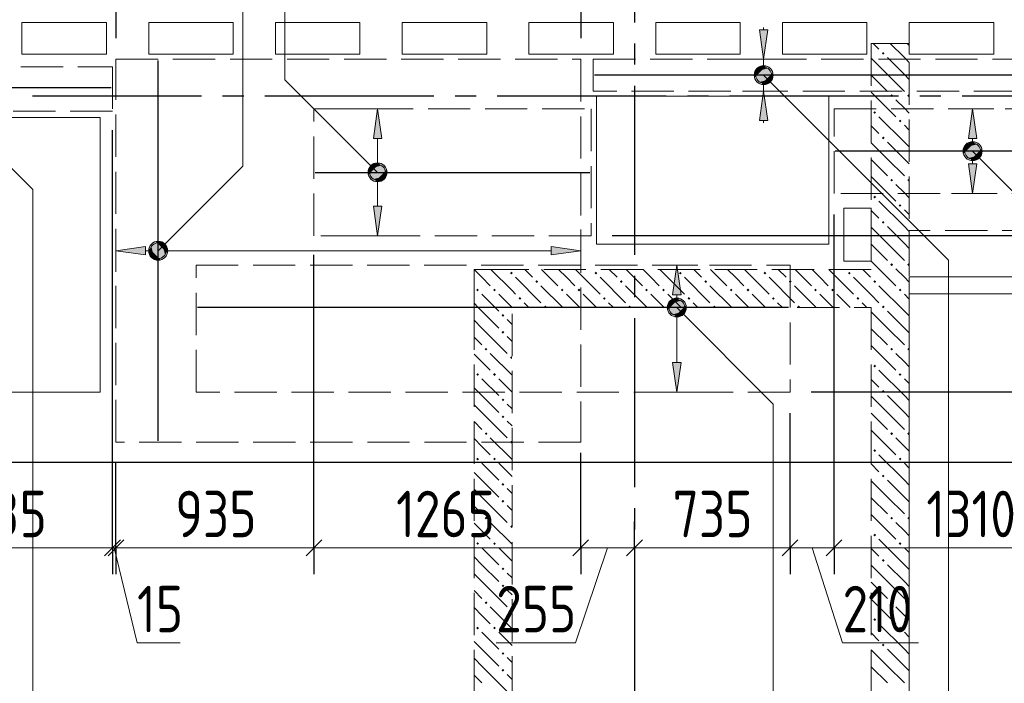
# Model space of a CAD drawing. Header units: millimetres. Extents: x 0 to 43617, y 0 to 29700.
# Tile 5 of 16: x 7199 to 11860, y 20672 to 23812. Entities that reach past the tile are written whole.
import ezdxf

# ---------------------------------------------------------------- set-up
doc = ezdxf.new("R2010")
doc.units = ezdxf.units.MM
doc.linetypes.add('______2', pattern=[270, 200, -70])
doc.linetypes.add('______5', pattern=[1100, 800, -100, 100, -100])
for name, color, linetype, lineweight in [('Standard', 7, 'Continuous', 25), ('ДОП Верх по Х', 7, 'Continuous', 25), ('ЖБ Балка Вышележаща', 7, 'Continuous', 35), ('ЖБ Балка Нижележащая', 7, 'Continuous', 35), ('ЖБ Перекрытие верхний уровень', 7, 'Continuous', 35), ('ЖБ Стена верхний уровень', 7, 'Continuous', 35), ('Оси', 40, '______5', 18), ('Позиционная метка номер позиции', 7, 'Continuous', 13), ('Примечания', 7, 'Continuous', 25)]:
    doc.layers.add(name, color=color, linetype=linetype, lineweight=lineweight)
doc.styles.add('GOST 2.304-81', font='txt')

msp = doc.modelspace()

# ---------------------------------------------------------------- hatches: boundary and pattern name
at = {"layer": 'ДОП Верх по Х', "linetype": 'Continuous', "lineweight": 13, "transparency": 33554687}
for points in [[(10741, 23765), (10721, 23625), (10701, 23765)], [(11730.3, 23130), (11710.3, 22990), (11690.3, 23130)], [(8913.4, 22930), (8893.4, 22790), (8873.4, 22930)], [(7795, 22699), (7655, 22719), (7795, 22739)], [(10330, 22190), (10310, 22050), (10290, 22190)]]:
    msp.add_hatch(color=7, dxfattribs=at).paths.add_polyline_path(points, flags=16)
for points in [[(10702.3, 23582.2), (10739.8, 23582.2), (10721, 23587.5)], [(10683.5, 23550), (10758.5, 23550), (10753.3, 23568.8)], [(10683.5, 23550), (10753.3, 23568.8), (10688.8, 23568.8)], [(10688.8, 23531.2), (10758.5, 23550), (10683.5, 23550)], [(10688.8, 23568.8), (10753.3, 23568.8), (10739.8, 23582.2)], [(10688.8, 23568.8), (10739.8, 23582.2), (10702.3, 23582.2)], [(10688.8, 23531.2), (10753.3, 23531.2), (10758.5, 23550)], [(10702.3, 23517.7), (10753.3, 23531.2), (10688.8, 23531.2)], [(10702.3, 23517.7), (10739.8, 23517.7), (10753.3, 23531.2)], [(10739.8, 23517.7), (10702.3, 23517.7), (10721, 23512.5)], [(10741, 23335), (10721, 23475), (10701, 23335)], [(8913.4, 23250), (8893.4, 23390), (8873.4, 23250)], [(11730.3, 23250), (11710.3, 23390), (11690.3, 23250)], [(11678.1, 23208.8), (11742.6, 23208.8), (11729.1, 23222.3)], [(11678.1, 23208.8), (11729.1, 23222.3), (11691.6, 23222.3)], [(11691.6, 23222.3), (11729.1, 23222.3), (11710.3, 23227.5)], [(11672.8, 23190), (11747.8, 23190), (11742.6, 23208.8)], [(11672.8, 23190), (11742.6, 23208.8), (11678.1, 23208.8)], [(11678.1, 23171.3), (11747.8, 23190), (11672.8, 23190)], [(11678.1, 23171.3), (11742.6, 23171.3), (11747.8, 23190)], [(11691.6, 23157.8), (11742.6, 23171.3), (11678.1, 23171.3)], [(11691.6, 23157.8), (11729.1, 23157.8), (11742.6, 23171.3)], [(8861.1, 23108.8), (8925.6, 23108.8), (8912.1, 23122.3)], [(8861.1, 23108.8), (8912.1, 23122.3), (8874.6, 23122.3)], [(8874.6, 23122.3), (8912.1, 23122.3), (8893.4, 23127.5)], [(11729.1, 23157.8), (11691.6, 23157.8), (11710.3, 23152.5)], [(8855.9, 23090), (8930.9, 23090), (8925.6, 23108.8)], [(8855.9, 23090), (8925.6, 23108.8), (8861.1, 23108.8)], [(8861.1, 23071.3), (8930.9, 23090), (8855.9, 23090)], [(8861.1, 23071.3), (8925.6, 23071.3), (8930.9, 23090)], [(8874.6, 23057.8), (8925.6, 23071.3), (8861.1, 23071.3)], [(8874.6, 23057.8), (8912.1, 23057.8), (8925.6, 23071.3)], [(8912.1, 23057.8), (8874.6, 23057.8), (8893.4, 23052.5)], [(7822.7, 22737.8), (7836.2, 22686.7), (7836.2, 22751.3)], [(7836.2, 22751.3), (7855, 22681.5), (7855, 22756.5)], [(7836.2, 22751.3), (7836.2, 22686.7), (7855, 22681.5)], [(7855, 22756.5), (7855, 22681.5), (7873.7, 22686.7)], [(7855, 22756.5), (7873.7, 22686.7), (7873.7, 22751.3)], [(7873.7, 22751.3), (7873.7, 22686.7), (7887.2, 22700.3)], [(7873.7, 22751.3), (7887.2, 22700.3), (7887.2, 22737.8)], [(7822.7, 22700.3), (7822.7, 22737.8), (7817.5, 22719)], [(7822.7, 22737.8), (7822.7, 22700.3), (7836.2, 22686.7)], [(7887.2, 22737.8), (7887.2, 22700.3), (7892.5, 22719)], [(9715, 22699), (9855, 22719), (9715, 22739)], [(10330, 22510), (10310, 22650), (10290, 22510)], [(10272.5, 22450), (10347.5, 22450), (10342.2, 22468.7)], [(10272.5, 22450), (10342.2, 22468.7), (10277.7, 22468.7)], [(10277.7, 22468.7), (10342.2, 22468.7), (10328.7, 22482.2)], [(10277.7, 22468.7), (10328.7, 22482.2), (10291.2, 22482.2)], [(10291.2, 22482.2), (10328.7, 22482.2), (10310, 22487.5)], [(10277.7, 22431.2), (10347.5, 22450), (10272.5, 22450)], [(10277.7, 22431.2), (10342.2, 22431.2), (10347.5, 22450)], [(10291.2, 22417.7), (10342.2, 22431.2), (10277.7, 22431.2)], [(10291.2, 22417.7), (10328.7, 22417.7), (10342.2, 22431.2)], [(10328.7, 22417.7), (10291.2, 22417.7), (10310, 22412.5)]]:
    msp.add_hatch(color=7, dxfattribs=at).paths.add_polyline_path(points)
at = {"layer": 'ЖБ Стена верхний уровень', "linetype": 'Continuous', "lineweight": 18, "transparency": 33554687}
for points in [[(11280.5, 23653.1), (11287, 23659.6), (11293.5, 23653.1), (11287, 23646.6)], [(11320.5, 23453.1), (11326.9, 23459.6), (11333.4, 23453.1), (11326.9, 23446.6)], [(11400.5, 23453.1), (11407, 23459.6), (11410, 23456.6), (11410, 23449.7), (11407, 23446.6)], [(11240.4, 23373.1), (11246.9, 23379.6), (11253.4, 23373.1), (11246.9, 23366.6)], [(11360.4, 23333.1), (11366.9, 23339.6), (11373.5, 23333.1), (11366.9, 23326.6)], [(11280.5, 23253.1), (11287, 23259.6), (11293.5, 23253.1), (11287, 23246.6)], [(11320.5, 23053.1), (11326.9, 23059.6), (11333.4, 23053.1), (11326.9, 23046.6)], [(11400.5, 23053.1), (11407, 23059.6), (11410, 23056.6), (11410, 23049.7), (11407, 23046.6)], [(11240.4, 22973.1), (11246.9, 22979.6), (11253.4, 22973.1), (11246.9, 22966.6)], [(11360.4, 22933.1), (11366.9, 22939.6), (11373.5, 22933.1), (11366.9, 22926.6)], [(11280.5, 22853.1), (11287, 22859.6), (11293.5, 22853.1), (11287, 22846.6)], [(11320.5, 22653.1), (11326.9, 22659.6), (11333.4, 22653.1), (11326.9, 22646.6)], [(11400.5, 22653.1), (11407, 22659.6), (11410, 22656.6), (11410, 22649.7), (11407, 22646.6)], [(9520.5, 22613.1), (9526.9, 22619.6), (9530, 22616.6), (9530, 22609.7), (9526.9, 22606.6)], [(9530, 22616.6), (9533.4, 22613.1), (9530, 22609.7)], [(9920.5, 22613.1), (9926.9, 22619.6), (9933.4, 22613.1), (9926.9, 22606.6)], [(10320.5, 22613.1), (10326.9, 22619.6), (10333.4, 22613.1), (10326.9, 22606.6)], [(10720.5, 22613.1), (10726.9, 22619.6), (10733.4, 22613.1), (10726.9, 22606.6)], [(11120.5, 22613.1), (11126.9, 22619.6), (11133.4, 22613.1), (11126.9, 22606.6)], [(9640.4, 22573.1), (9646.9, 22579.6), (9653.4, 22573.1), (9646.9, 22566.6)], [(10040.4, 22573.1), (10046.9, 22579.6), (10053.4, 22573.1), (10046.9, 22566.6)], [(10440.4, 22573.1), (10446.9, 22579.6), (10453.4, 22573.1), (10446.9, 22566.6)], [(10840.4, 22573.1), (10846.9, 22579.6), (10853.4, 22573.1), (10846.9, 22566.6)], [(11240.4, 22573.1), (11246.9, 22579.6), (11253.4, 22573.1), (11246.9, 22566.6)], [(9360.4, 22533.1), (9366.9, 22539.6), (9373.5, 22533.1), (9366.9, 22526.6)], [(9440.4, 22533.1), (9446.9, 22539.6), (9453.4, 22533.1), (9446.9, 22526.6)], [(9760.4, 22533.1), (9766.9, 22539.6), (9773.5, 22533.1), (9766.9, 22526.6)], [(9840.4, 22533.1), (9846.9, 22539.6), (9853.4, 22533.1), (9846.9, 22526.6)], [(10160.4, 22533.1), (10166.9, 22539.6), (10173.5, 22533.1), (10166.9, 22526.6)], [(10240.4, 22533.1), (10246.9, 22539.6), (10253.4, 22533.1), (10246.9, 22526.6)], [(10560.4, 22533.1), (10566.9, 22539.6), (10573.5, 22533.1), (10566.9, 22526.6)], [(10640.4, 22533.1), (10646.9, 22539.6), (10653.4, 22533.1), (10646.9, 22526.6)], [(10960.4, 22533.1), (10966.9, 22539.6), (10973.5, 22533.1), (10966.9, 22526.6)], [(11040.4, 22533.1), (11046.9, 22539.6), (11053.4, 22533.1), (11046.9, 22526.6)], [(11360.4, 22533.1), (11366.9, 22539.6), (11373.5, 22533.1), (11366.9, 22526.6)], [(9560.4, 22493.1), (9566.9, 22499.6), (9573.5, 22493.1), (9566.9, 22486.6)], [(9960.4, 22493.1), (9966.9, 22499.6), (9973.5, 22493.1), (9966.9, 22486.6)], [(10360.4, 22493.1), (10366.9, 22499.6), (10373.5, 22493.1), (10366.9, 22486.6)], [(10760.4, 22493.1), (10766.9, 22499.6), (10773.5, 22493.1), (10766.9, 22486.6)], [(11160.4, 22493.1), (11166.9, 22499.6), (11173.5, 22493.1), (11166.9, 22486.6)], [(9480.5, 22413.1), (9487, 22419.6), (9493.5, 22413.1), (9487, 22406.6)], [(9680.5, 22453.1), (9687, 22459.6), (9693.5, 22453.1), (9690.3, 22450), (9683.6, 22450)], [(10080.5, 22453.1), (10087, 22459.6), (10093.5, 22453.1), (10090.3, 22450), (10083.6, 22450)], [(10480.5, 22453.1), (10487, 22459.6), (10493.5, 22453.1), (10490.3, 22450), (10483.6, 22450)], [(10880.5, 22453.1), (10887, 22459.6), (10893.5, 22453.1), (10890.3, 22450), (10883.6, 22450)], [(11280.5, 22453.1), (11287, 22459.6), (11293.5, 22453.1), (11287, 22446.6)], [(9480.5, 22333.1), (9487, 22339.6), (9493.5, 22333.1), (9487, 22326.6)], [(9400.5, 22253.1), (9407, 22259.6), (9413.4, 22253.1), (9407, 22246.6)], [(11320.5, 22253.1), (11326.9, 22259.6), (11333.4, 22253.1), (11326.9, 22246.6)], [(11400.5, 22253.1), (11407, 22259.6), (11410, 22256.6), (11410, 22249.7), (11407, 22246.6)], [(9520.5, 22213.1), (9526.9, 22219.6), (9530, 22216.6), (9530, 22209.7), (9526.9, 22206.6)], [(9360.4, 22133.1), (9366.9, 22139.6), (9373.5, 22133.1), (9366.9, 22126.6)], [(9440.4, 22133.1), (9446.9, 22139.6), (9453.4, 22133.1), (9446.9, 22126.6)], [(11240.4, 22173.1), (11246.9, 22179.6), (11253.4, 22173.1), (11246.9, 22166.6)], [(11360.4, 22133.1), (11366.9, 22139.6), (11373.5, 22133.1), (11366.9, 22126.6)], [(11280.5, 22053.1), (11287, 22059.6), (11293.5, 22053.1), (11287, 22046.6)], [(9480.5, 22013.1), (9487, 22019.6), (9493.5, 22013.1), (9487, 22006.6)], [(9480.5, 21933.1), (9487, 21939.6), (9493.5, 21933.1), (9487, 21926.6)], [(9400.5, 21853.1), (9407, 21859.6), (9413.4, 21853.1), (9407, 21846.6)], [(11320.5, 21853.1), (11326.9, 21859.6), (11333.4, 21853.1), (11326.9, 21846.6)], [(11400.5, 21853.1), (11407, 21859.6), (11410, 21856.6), (11410, 21849.7), (11407, 21846.6)], [(9520.5, 21813.1), (9526.9, 21819.6), (9530, 21816.6), (9530, 21809.7), (9526.9, 21806.6)], [(11240.4, 21773.1), (11246.9, 21779.6), (11253.4, 21773.1), (11246.9, 21766.6)], [(9360.4, 21733.1), (9366.9, 21739.6), (9373.5, 21733.1), (9366.9, 21726.6)], [(9440.4, 21733.1), (9446.9, 21739.6), (9453.4, 21733.1), (9446.9, 21726.6)], [(11360.4, 21733.1), (11366.9, 21739.6), (11373.5, 21733.1), (11366.9, 21726.6)], [(11280.5, 21653.1), (11287, 21659.6), (11293.5, 21653.1), (11287, 21646.6)], [(9480.5, 21613.1), (9487, 21619.6), (9493.5, 21613.1), (9487, 21606.6)], [(9480.5, 21533.1), (9487, 21539.6), (9493.5, 21533.1), (9487, 21526.6)], [(9400.5, 21453.1), (9407, 21459.6), (9413.4, 21453.1), (9407, 21446.6)], [(11320.5, 21453.1), (11326.9, 21459.6), (11333.4, 21453.1), (11326.9, 21446.6)], [(11400.5, 21453.1), (11407, 21459.6), (11410, 21456.6), (11410, 21449.7), (11407, 21446.6)], [(9520.5, 21413.1), (9526.9, 21419.6), (9530, 21416.6), (9530, 21409.7), (9526.9, 21406.6)], [(11240.4, 21373.1), (11246.9, 21379.6), (11253.4, 21373.1), (11246.9, 21366.6)], [(9360.4, 21333.1), (9366.9, 21339.6), (9373.5, 21333.1), (9366.9, 21326.6)], [(9440.4, 21333.1), (9446.9, 21339.6), (9453.4, 21333.1), (9446.9, 21326.6)], [(11360.4, 21333.1), (11366.9, 21339.6), (11373.5, 21333.1), (11366.9, 21326.6)], [(11280.5, 21253.1), (11287, 21259.6), (11293.5, 21253.1), (11287, 21246.6)], [(9480.5, 21213.1), (9487, 21219.6), (9493.5, 21213.1), (9487, 21206.6)], [(9480.5, 21133.1), (9487, 21139.6), (9493.5, 21133.1), (9487, 21126.6)], [(9400.5, 21053.1), (9407, 21059.6), (9413.4, 21053.1), (9407, 21046.6)], [(11320.5, 21053.1), (11326.9, 21059.6), (11333.4, 21053.1), (11326.9, 21046.6)], [(11400.5, 21053.1), (11407, 21059.6), (11410, 21056.6), (11410, 21049.7), (11407, 21046.6)], [(9520.5, 21013.1), (9526.9, 21019.6), (9530, 21016.6), (9530, 21009.7), (9526.9, 21006.6)], [(11240.4, 20973.1), (11246.9, 20979.6), (11253.4, 20973.1), (11246.9, 20966.6)], [(9360.4, 20933.1), (9366.9, 20939.6), (9373.5, 20933.1), (9366.9, 20926.6)], [(9440.4, 20933.1), (9446.9, 20939.6), (9453.4, 20933.1), (9446.9, 20926.6)], [(11360.4, 20933.1), (11366.9, 20939.6), (11373.5, 20933.1), (11366.9, 20926.6)], [(11280.5, 20853.1), (11287, 20859.6), (11293.5, 20853.1), (11287, 20846.6)], [(9480.5, 20813.1), (9487, 20819.6), (9493.5, 20813.1), (9487, 20806.6)], [(9480.5, 20733.1), (9487, 20739.6), (9493.5, 20733.1), (9487, 20726.6)]]:
    msp.add_hatch(color=7, dxfattribs=at).paths.add_polyline_path(points, flags=16)
at = {"layer": 'Позиционная метка номер позиции', "linetype": 'Continuous', "lineweight": 13, "transparency": 33554687}
for points in [[(10677.8, 23561.5), (10709.6, 23593.3), (10689.2, 23581.8)], [(10709.6, 23593.3), (10677.8, 23561.5), (10677.8, 23538.5)], [(10709.6, 23593.3), (10677.8, 23538.5), (10732.5, 23593.3)], [(10732.5, 23593.3), (10677.8, 23538.5), (10689.2, 23518.2)], [(10732.5, 23593.3), (10689.2, 23518.2), (10752.9, 23581.8)], [(10752.9, 23581.8), (10689.2, 23518.2), (10709.6, 23506.7)], [(10752.9, 23581.8), (10709.6, 23506.7), (10764.3, 23561.5)], [(10764.3, 23561.5), (10709.6, 23506.7), (10732.5, 23506.7)], [(10764.3, 23561.5), (10732.5, 23506.7), (10764.3, 23538.5)], [(10764.3, 23538.5), (10732.5, 23506.7), (10752.9, 23518.2)], [(11667, 23201.5), (11698.9, 23233.3), (11678.5, 23221.8)], [(11698.9, 23233.3), (11667, 23201.5), (11667, 23178.5)], [(11698.9, 23233.3), (11667, 23178.5), (11721.8, 23233.3)], [(11721.8, 23233.3), (11667, 23178.5), (11678.5, 23158.2)], [(11721.8, 23233.3), (11678.5, 23158.2), (11742.1, 23221.8)], [(11742.1, 23221.8), (11678.5, 23158.2), (11698.9, 23146.7)], [(11742.1, 23221.8), (11698.9, 23146.7), (11753.6, 23201.5)], [(11753.6, 23201.5), (11698.9, 23146.7), (11721.8, 23146.7)], [(11753.6, 23201.5), (11721.8, 23146.7), (11753.6, 23178.5)], [(11753.6, 23178.5), (11721.8, 23146.7), (11742.1, 23158.2)], [(8861.5, 23058.2), (8904.8, 23133.3), (8850.1, 23078.5)], [(8850.1, 23078.5), (8904.8, 23133.3), (8881.9, 23133.3)], [(8850.1, 23078.5), (8881.9, 23133.3), (8850.1, 23101.5)], [(8850.1, 23101.5), (8881.9, 23133.3), (8861.5, 23121.8)], [(8861.5, 23058.2), (8925.2, 23121.8), (8904.8, 23133.3)], [(8881.9, 23046.7), (8925.2, 23121.8), (8861.5, 23058.2)], [(8881.9, 23046.7), (8936.6, 23101.5), (8925.2, 23121.8)], [(8904.8, 23046.7), (8936.6, 23101.5), (8881.9, 23046.7)], [(8904.8, 23046.7), (8936.6, 23078.5), (8936.6, 23101.5)], [(8936.6, 23078.5), (8904.8, 23046.7), (8925.2, 23058.2)], [(7811.7, 22730.5), (7886.8, 22687.2), (7823.2, 22750.8)], [(7823.2, 22750.8), (7898.3, 22707.5), (7843.5, 22762.3)], [(7823.2, 22750.8), (7886.8, 22687.2), (7898.3, 22707.5)], [(7843.5, 22762.3), (7898.3, 22707.5), (7898.3, 22730.5)], [(7843.5, 22762.3), (7898.3, 22730.5), (7866.5, 22762.3)], [(7866.5, 22762.3), (7898.3, 22730.5), (7886.8, 22750.8)], [(7811.7, 22707.5), (7866.5, 22675.7), (7811.7, 22730.5)], [(7811.7, 22730.5), (7866.5, 22675.7), (7886.8, 22687.2)], [(7843.5, 22675.7), (7811.7, 22707.5), (7823.2, 22687.2)], [(7811.7, 22707.5), (7843.5, 22675.7), (7866.5, 22675.7)], [(10266.7, 22461.5), (10298.5, 22493.3), (10278.2, 22481.8)], [(10298.5, 22493.3), (10266.7, 22461.5), (10266.7, 22438.5)], [(10298.5, 22493.3), (10266.7, 22438.5), (10321.4, 22493.3)], [(10321.4, 22493.3), (10266.7, 22438.5), (10278.2, 22418.2)], [(10321.4, 22493.3), (10278.2, 22418.2), (10341.8, 22481.8)], [(10341.8, 22481.8), (10278.2, 22418.2), (10298.5, 22406.7)], [(10341.8, 22481.8), (10298.5, 22406.7), (10353.3, 22461.5)], [(10353.3, 22461.5), (10298.5, 22406.7), (10321.4, 22406.7)], [(10353.3, 22461.5), (10321.4, 22406.7), (10353.3, 22438.5)], [(10353.3, 22438.5), (10321.4, 22406.7), (10341.8, 22418.2)]]:
    msp.add_hatch(color=7, dxfattribs=at).paths.add_polyline_path(points)

# ---------------------------------------------------------------- linework, layer by layer
at = {"layer": 'Standard', "color": 251, "linetype": 'Continuous', "lineweight": -3, "true_color": 0x656565, "transparency": 33554687}
for p, q in [((14950, 22050), (10946, 22050)), ((7639, 21313), (7639, 21438)), ((7655, 21313), (7655, 21438)), ((8592.3, 21313), (8592.3, 21438)), ((9855, 21313), (9855, 21438)), ((10110, 21313), (10110, 21438)), ((10846, 21313), (10846, 21438)), ((11054.3, 21313), (11054.3, 21438)), ((7639, 21313), (7639, 21188)), ((7655, 21313), (7655, 21188)), ((8592.3, 21313), (8592.3, 21188)), ((9855, 21313), (9855, 21188)), ((10110, 21313), (10110, 21188)), ((10110, 21313), (10110, 21313)), ((10846, 21313), (10846, 21188)), ((11054.3, 21313), (11054.3, 21188))]:
    msp.add_line(p, q, dxfattribs=at)
at = {"layer": 'Standard', "color": 7, "linetype": 'Continuous', "lineweight": 25, "transparency": 33554687}
for p, q in [((7676.5, 21350.5), (7601.5, 21275.5)), ((7692.5, 21350.5), (7617.5, 21275.5)), ((8629.8, 21350.5), (8554.8, 21275.5)), ((9892.5, 21350.5), (9817.5, 21275.5)), ((10147.5, 21350.5), (10072.5, 21275.5)), ((10883.5, 21350.5), (10808.5, 21275.5)), ((11091.8, 21350.5), (11016.8, 21275.5))]:
    msp.add_line(p, q, dxfattribs=at)
at = {"layer": 'Standard', "color": 7, "linetype": 'Continuous', "lineweight": 13, "transparency": 33554687}
for p, q in [((7639, 21313), (6555, 21313)), ((7655, 21313), (7639, 21313)), ((7647, 21313), (7755, 20863)), ((8592.3, 21313), (7655, 21313)), ((9855, 21313), (8592.3, 21313)), ((9982.5, 21313), (9830.2, 20863)), ((10110, 21313), (9855, 21313)), ((10846, 21313), (10110, 21313)), ((11054.3, 21313), (10846, 21313)), ((10950.2, 21313), (11094.3, 20863)), ((12366.3, 21313), (11054.3, 21313)), ((7755, 20863), (7958.2, 20863)), ((9830.2, 20863), (9455, 20863)), ((11094.3, 20863), (11454, 20863))]:
    msp.add_line(p, q, dxfattribs=at)
at = {"layer": 'Standard', "color": 251, "linetype": 'Continuous', "lineweight": -3, "true_color": 0x656565, "transparency": 33554687}
for points in [[(7655, 25700), (7655, 25400.2), (7655, 25400.2), (7655, 25341.8), (7655, 25341.8), (7655, 23725)], [(9855, 25700), (9855, 25527.9), (9855, 25527.9), (9855, 25493.1), (9855, 25493.1), (9855, 25319.8), (9855, 25319.8), (9855, 24966.7), (9855, 24966.7), (9855, 23725)], [(7639, 21313), (7639, 21330), (7639, 21330), (7639, 23290)], [(11054.3, 21313), (11054.3, 21330), (11054.3, 21330), (11054.3, 21330), (11054.3, 21330), (11054.3, 21330), (11054.3, 21330), (11054.3, 21330), (11054.3, 21330), (11054.3, 22890)], [(14950, 22790), (14933, 22790), (14933, 22790), (14862.7, 22790), (14862.7, 22790), (14828.6, 22790), (14828.6, 22790), (14690, 22790), (14690, 22790), (10004.3, 22790)], [(8592.3, 21313), (8592.3, 21330), (8592.3, 21330), (8592.3, 21330), (8592.3, 21330), (8592.3, 22700)], [(10846, 21313), (10846, 21330), (10846, 21330), (10846, 21330), (10846, 21330), (10846, 21330), (10846, 21330), (10846, 21330), (10846, 21330), (10846, 21950)], [(9855, 21313), (9855, 21330), (9855, 21330), (9855, 21330), (9855, 21330), (9855, 21330), (9855, 21330), (9855, 21763)], [(7655, 21313), (7655, 21330), (7655, 21330), (7655, 21713)]]:
    msp.add_lwpolyline(points, dxfattribs=at)
at = {"layer": 'Standard', "color": 254, "linetype": 'Continuous', "lineweight": 25, "true_color": 0xc4c4ff, "transparency": 33554687}
msp.add_lwpolyline([(5701, 21719), (35254, 21719), (35254, 25231), (5701, 25231), (5701, 21719)], dxfattribs=at)
at = {"layer": 'ДОП Верх по Х', "color": 251, "linetype": 'Continuous', "lineweight": 13, "true_color": 0x494949, "transparency": 33554687}
for p, q in [((10721, 23765), (10721, 23775)), ((10721, 23625), (10701, 23765)), ((10701, 23765), (10741, 23765)), ((10741, 23765), (10721, 23625)), ((10721, 23625), (10621, 23625)), ((10721, 23625), (10821, 23625)), ((10721, 23580), (10721, 23625)), ((10683.5, 23550), (10683.5, 23550)), ((10758.5, 23550), (10758.5, 23550)), ((10721, 23475), (10721, 23520)), ((10721, 23475), (10621, 23475)), ((10721, 23475), (10701, 23335)), ((10741, 23335), (10721, 23475)), ((10721, 23475), (10821, 23475)), ((8893.4, 23390), (8793.4, 23390)), ((8893.4, 23390), (8873.4, 23250)), ((8913.4, 23250), (8893.4, 23390)), ((8893.4, 23390), (8993.4, 23390)), ((8893.4, 23390), (8893.4, 23390)), ((11710.3, 23390), (11610.3, 23390)), ((11710.3, 23390), (11690.3, 23250)), ((11730.3, 23250), (11710.3, 23390)), ((11710.3, 23390), (11810.3, 23390)), ((11710.3, 23390), (11710.3, 23390)), ((10701, 23335), (10741, 23335)), ((10721, 23335), (10721, 23325)), ((8873.4, 23250), (8913.4, 23250)), ((8893.4, 23120), (8893.4, 23250)), ((11690.3, 23250), (11730.3, 23250)), ((11710.3, 23220), (11710.3, 23250)), ((11672.8, 23190), (11672.8, 23190)), ((11747.8, 23190), (11747.8, 23190)), ((11710.3, 22990), (11690.3, 23130)), ((11690.3, 23130), (11730.3, 23130)), ((11710.3, 23130), (11710.3, 23160)), ((11730.3, 23130), (11710.3, 22990)), ((8855.9, 23090), (8855.9, 23090)), ((8930.9, 23090), (8930.9, 23090)), ((8893.4, 22930), (8893.4, 23060)), ((11710.3, 22990), (11610.3, 22990)), ((11710.3, 22990), (11810.3, 22990)), ((11710.3, 22990), (11710.3, 22990)), ((8893.4, 22790), (8873.4, 22930)), ((8873.4, 22930), (8913.4, 22930)), ((8913.4, 22930), (8893.4, 22790)), ((7655, 22719), (7655, 22819)), ((9855, 22719), (9855, 22819)), ((7855, 22756.5), (7855, 22756.5)), ((8893.4, 22790), (8793.4, 22790)), ((8893.4, 22790), (8993.4, 22790)), ((8893.4, 22790), (8893.4, 22790)), ((7655, 22719), (7795, 22739)), ((7795, 22699), (7655, 22719)), ((7655, 22719), (7655, 22619)), ((7655, 22719), (7655, 22719)), ((7795, 22739), (7795, 22699)), ((7795, 22719), (7825, 22719)), ((7885, 22719), (9715, 22719)), ((9855, 22719), (9715, 22739)), ((9715, 22739), (9715, 22699)), ((9715, 22699), (9855, 22719)), ((9855, 22719), (9855, 22619)), ((9855, 22719), (9855, 22719)), ((7855, 22681.5), (7855, 22681.5)), ((10310, 22650), (10210, 22650)), ((10310, 22650), (10290, 22510)), ((10330, 22510), (10310, 22650)), ((10310, 22650), (10410, 22650)), ((10310, 22650), (10310, 22650)), ((10290, 22510), (10330, 22510)), ((10310, 22480), (10310, 22510)), ((10272.5, 22450), (10272.5, 22450)), ((10310, 22190), (10310, 22420)), ((10347.5, 22450), (10347.5, 22450)), ((10310, 22050), (10290, 22190)), ((10290, 22190), (10330, 22190)), ((10330, 22190), (10310, 22050)), ((10310, 22050), (10210, 22050)), ((10310, 22050), (10410, 22050)), ((10310, 22050), (10310, 22050))]:
    msp.add_line(p, q, dxfattribs=at)
at = {"layer": 'ДОП Верх по Х', "color": 7, "linetype": 'Continuous', "lineweight": 25, "transparency": 33554687}
for p, q in [((7855, 21819), (7855, 23619)), ((12719, 23550), (9921, 23550)), ((7632, 23490), (6132, 23490)), ((12360.3, 23190), (11060.3, 23190)), ((8598.3, 23090), (9898.3, 23090)), ((10839, 22450), (8041, 22450))]:
    msp.add_line(p, q, dxfattribs=at)
at = {"layer": 'ДОП Верх по Х', "color": 251, "linetype": 'Continuous', "lineweight": 13, "true_color": 0x494949, "transparency": 33554687}
for centre in [(10721, 23550), (11710.3, 23190), (8893.4, 23090), (7855, 22719), (10310, 22450)]:
    msp.add_circle(centre, 37.5, dxfattribs=at)
at = {"layer": 'ЖБ Балка Вышележаща', "color": 7, "linetype": 'Continuous', "lineweight": 18, "transparency": 33554687}
for p, q in [((11410, 22595), (11410, 22515)), ((11410, 22515), (13940, 22515))]:
    msp.add_line(p, q, dxfattribs=at)
at = {"layer": 'ЖБ Балка Нижележащая', "color": 251, "linetype": '______2', "lineweight": 18, "true_color": 0x656565, "transparency": 33554687}
for p, q in [((13940, 22815), (11410, 22815)), ((11410, 22815), (11410, 22595))]:
    msp.add_line(p, q, dxfattribs=at)
at = {"layer": 'ЖБ Перекрытие верхний уровень', "color": 7, "linetype": 'Continuous', "lineweight": 18, "transparency": 33554687}
for p, q in [((7210, 23650), (7210, 23800)), ((7210, 23800), (7610, 23800)), ((7610, 23800), (7610, 23650)), ((7810, 23650), (7810, 23800)), ((7810, 23800), (8210, 23800)), ((8210, 23800), (8210, 23650)), ((8410, 23650), (8410, 23800)), ((8410, 23800), (8810, 23800)), ((8810, 23800), (8810, 23650)), ((9010, 23650), (9010, 23800)), ((9010, 23800), (9410, 23800)), ((9410, 23800), (9410, 23650)), ((9610, 23650), (9610, 23800)), ((9610, 23800), (10010, 23800)), ((10010, 23800), (10010, 23650)), ((10210, 23650), (10210, 23800)), ((10210, 23800), (10610, 23800)), ((10610, 23800), (10610, 23650)), ((10810, 23650), (10810, 23800)), ((10810, 23800), (11210, 23800)), ((11210, 23800), (11210, 23650)), ((11410, 23650), (11410, 23800)), ((11410, 23800), (11810, 23800)), ((11810, 23800), (11810, 23650)), ((7610, 23650), (7210, 23650)), ((8210, 23650), (7810, 23650)), ((8810, 23650), (8410, 23650)), ((9410, 23650), (9010, 23650)), ((10010, 23650), (9610, 23650)), ((10610, 23650), (10210, 23650)), ((11210, 23650), (10810, 23650)), ((11810, 23650), (11410, 23650)), ((11029.3, 23450), (9929.3, 23450)), ((9929.3, 23450), (9929.3, 22750)), ((11029.3, 22750), (11029.3, 23450)), ((7580, 23350), (6580, 23350)), ((7580, 22050), (7580, 23350)), ((11230, 22920), (11100, 22920)), ((11100, 22920), (11100, 22670)), ((11230, 22670), (11230, 22920)), ((9929.3, 22750), (11029.3, 22750)), ((11100, 22670), (11230, 22670)), ((11410, 17870), (11410, 22595)), ((11410, 22595), (14120, 22595)), ((6580, 22050), (7580, 22050))]:
    msp.add_line(p, q, dxfattribs=at)
at = {"layer": 'ЖБ Стена верхний уровень', "color": 251, "linetype": '______2', "lineweight": 13, "true_color": 0x656565, "transparency": 33554687}
for p, q in [((11230, 23700), (11230, 22630)), ((11410, 23700), (11230, 23700)), ((11410, 18550), (11410, 23700)), ((9350, 22630), (9350, 22450)), ((9530, 22630), (9350, 22630)), ((11230, 22630), (9530, 22630)), ((9350, 22450), (9350, 18050)), ((9530, 19790), (9530, 22450)), ((9530, 22450), (11230, 22450)), ((11230, 22450), (11230, 19790))]:
    msp.add_line(p, q, dxfattribs=at)
at = {"layer": 'ЖБ Стена верхний уровень', "color": 9, "linetype": 'Continuous', "lineweight": 18, "true_color": 0xc7c7c7, "transparency": 33554687}
for p, q in [((11240.1, 23700), (11266.9, 23673.1)), ((11387, 23633.1), (11320.1, 23700)), ((11400.1, 23700), (11410, 23690.1)), ((11307, 23633.1), (11387, 23553.1)), ((11387, 23633.1), (11410, 23610.1)), ((11307, 23553.1), (11230, 23630.1)), ((11230, 23550.1), (11307, 23473.1)), ((11307, 23553.1), (11387, 23473.1)), ((11387, 23553.1), (11410, 23530.1)), ((11230, 23470.1), (11346.9, 23353.1)), ((11387, 23393.1), (11346.9, 23433.1)), ((11387, 23233.1), (11266.9, 23353.1)), ((11410, 23370.1), (11387, 23393.1)), ((11230, 23310.1), (11266.9, 23273.1)), ((11387, 23313.1), (11410, 23290.1)), ((11307, 23153.1), (11230, 23230.1)), ((11307, 23233.1), (11387, 23153.1)), ((11387, 23233.1), (11410, 23210.1)), ((11230, 23150.1), (11307, 23073.1)), ((11307, 23153.1), (11387, 23073.1)), ((11387, 23153.1), (11410, 23130.1)), ((11230, 23070.1), (11346.9, 22953.1)), ((11387, 22993.1), (11346.9, 23033.1)), ((11410, 22970.1), (11387, 22993.1)), ((11387, 22833.1), (11266.9, 22953.1)), ((11230, 22910.1), (11266.9, 22873.1)), ((11387, 22913.1), (11410, 22890.1)), ((11307, 22753.1), (11230, 22830.1)), ((11307, 22833.1), (11387, 22753.1)), ((11387, 22833.1), (11410, 22810.1)), ((11230, 22750.1), (11307, 22673.1)), ((11307, 22753.1), (11387, 22673.1)), ((11387, 22753.1), (11410, 22730.1)), ((11230, 22670.1), (11346.9, 22553.1)), ((9387, 22593.1), (9350.1, 22630)), ((9430.1, 22630), (9530, 22530.1)), ((9590.1, 22630), (9626.9, 22593.1)), ((9670.1, 22630), (9746.9, 22553.1)), ((9787, 22593.1), (9750.1, 22630)), ((9830.1, 22630), (9946.9, 22513.1)), ((9990.1, 22630), (10026.9, 22593.1)), ((10070.1, 22630), (10146.9, 22553.1)), ((10187, 22593.1), (10150.1, 22630)), ((10230.1, 22630), (10346.9, 22513.1)), ((10390.1, 22630), (10426.9, 22593.1)), ((10470.1, 22630), (10546.9, 22553.1)), ((10587, 22593.1), (10550.1, 22630)), ((10630.1, 22630), (10746.9, 22513.1)), ((10790.1, 22630), (10826.9, 22593.1)), ((10870.1, 22630), (10946.9, 22553.1)), ((10987, 22593.1), (10950.1, 22630)), ((11030.1, 22630), (11146.9, 22513.1)), ((11190.1, 22630), (11226.9, 22593.1)), ((11387, 22593.1), (11346.9, 22633.1)), ((9426.9, 22553.1), (9387, 22593.1)), ((9546.9, 22593.1), (9666.9, 22473.1)), ((9826.9, 22553.1), (9787, 22593.1)), ((9946.9, 22593.1), (10066.9, 22473.1)), ((10226.9, 22553.1), (10187, 22593.1)), ((10346.9, 22593.1), (10466.9, 22473.1)), ((10626.9, 22553.1), (10587, 22593.1)), ((10746.9, 22593.1), (10866.9, 22473.1)), ((11026.9, 22553.1), (10987, 22593.1)), ((11146.9, 22593.1), (11230, 22510.1)), ((11410, 22570.1), (11387, 22593.1)), ((9387, 22513.1), (9450.1, 22450)), ((9466.9, 22513.1), (9530, 22450.1)), ((9530, 22530.1), (9546.9, 22513.1)), ((9770.1, 22450), (9666.9, 22553.1)), ((9787, 22513.1), (9850.1, 22450)), ((9866.9, 22513.1), (9930.1, 22450)), ((10170.1, 22450), (10066.9, 22553.1)), ((10187, 22513.1), (10250.1, 22450)), ((10266.9, 22513.1), (10330.1, 22450)), ((10570.1, 22450), (10466.9, 22553.1)), ((10587, 22513.1), (10650.1, 22450)), ((10666.9, 22513.1), (10730.1, 22450)), ((10970.1, 22450), (10866.9, 22553.1)), ((10987, 22513.1), (11050.1, 22450)), ((11066.9, 22513.1), (11130.1, 22450)), ((11387, 22433.1), (11266.9, 22553.1)), ((11387, 22513.1), (11410, 22490.1)), ((9370.1, 22450), (9350, 22470.1)), ((9610.1, 22450), (9587, 22473.1)), ((10010.1, 22450), (9987, 22473.1)), ((10410.1, 22450), (10387, 22473.1)), ((10810.1, 22450), (10787, 22473.1)), ((11210.1, 22450), (11187, 22473.1)), ((11230, 22510.1), (11266.9, 22473.1)), ((9387, 22433.1), (9370.1, 22450)), ((9387, 22433.1), (9466.9, 22353.1)), ((9450.1, 22450), (9466.9, 22433.1)), ((9530, 22450.1), (9530.1, 22450)), ((11307, 22353.1), (11230, 22430.1)), ((11307, 22433.1), (11387, 22353.1)), ((11387, 22433.1), (11410, 22410.1)), ((9350, 22390.1), (9387, 22353.1)), ((9530, 22370.1), (9507, 22393.1)), ((9387, 22353.1), (9507, 22233.1)), ((11230, 22350.1), (11307, 22273.1)), ((11307, 22353.1), (11387, 22273.1)), ((11387, 22353.1), (11410, 22330.1)), ((9350, 22310.1), (9387, 22273.1)), ((9507, 22313.1), (9530, 22290.1)), ((9426.9, 22233.1), (9530, 22130.1)), ((11230, 22270.1), (11346.9, 22153.1)), ((11387, 22193.1), (11346.9, 22233.1)), ((9387, 22193.1), (9350, 22230.1)), ((9426.9, 22153.1), (9387, 22193.1)), ((11410, 22170.1), (11387, 22193.1)), ((11387, 22033.1), (11266.9, 22153.1)), ((9387, 22113.1), (9466.9, 22033.1)), ((9466.9, 22113.1), (9530, 22050.1)), ((11230, 22110.1), (11266.9, 22073.1)), ((11387, 22113.1), (11410, 22090.1)), ((9387, 22033.1), (9350, 22070.1)), ((9387, 22033.1), (9466.9, 21953.1)), ((11307, 21953.1), (11230, 22030.1)), ((11307, 22033.1), (11387, 21953.1)), ((11387, 22033.1), (11410, 22010.1)), ((9350, 21990.1), (9387, 21953.1)), ((9387, 21953.1), (9507, 21833.1)), ((9530, 21970.1), (9507, 21993.1)), ((11307, 21953.1), (11387, 21873.1)), ((11387, 21953.1), (11410, 21930.1)), ((9350, 21910.1), (9387, 21873.1)), ((9507, 21913.1), (9530, 21890.1)), ((11230, 21950.1), (11307, 21873.1)), ((11230, 21870.1), (11346.9, 21753.1)), ((9387, 21793.1), (9350, 21830.1)), ((9426.9, 21833.1), (9530, 21730.1)), ((11387, 21793.1), (11346.9, 21833.1)), ((9426.9, 21753.1), (9387, 21793.1)), ((11410, 21770.1), (11387, 21793.1)), ((11387, 21633.1), (11266.9, 21753.1)), ((9387, 21713.1), (9466.9, 21633.1)), ((9466.9, 21713.1), (9530, 21650.1)), ((11230, 21710.1), (11266.9, 21673.1)), ((11387, 21713.1), (11410, 21690.1)), ((9387, 21633.1), (9350, 21670.1)), ((9387, 21633.1), (9466.9, 21553.1)), ((11307, 21553.1), (11230, 21630.1)), ((11307, 21633.1), (11387, 21553.1)), ((11387, 21633.1), (11410, 21610.1)), ((9350, 21590.1), (9387, 21553.1)), ((9530, 21570.1), (9507, 21593.1)), ((9387, 21553.1), (9507, 21433.1)), ((11230, 21550.1), (11307, 21473.1)), ((11307, 21553.1), (11387, 21473.1)), ((11387, 21553.1), (11410, 21530.1)), ((9350, 21510.1), (9387, 21473.1)), ((9507, 21513.1), (9530, 21490.1)), ((11230, 21470.1), (11346.9, 21353.1)), ((9387, 21393.1), (9350, 21430.1)), ((9426.9, 21433.1), (9530, 21330.1)), ((11387, 21393.1), (11346.9, 21433.1)), ((9426.9, 21353.1), (9387, 21393.1)), ((11387, 21233.1), (11266.9, 21353.1)), ((11410, 21370.1), (11387, 21393.1)), ((9387, 21313.1), (9466.9, 21233.1)), ((9466.9, 21313.1), (9530, 21250.1)), ((11230, 21310.1), (11266.9, 21273.1)), ((11387, 21313.1), (11410, 21290.1)), ((9387, 21233.1), (9350, 21270.1)), ((9387, 21233.1), (9466.9, 21153.1)), ((11307, 21153.1), (11230, 21230.1)), ((11307, 21233.1), (11387, 21153.1)), ((11387, 21233.1), (11410, 21210.1)), ((9350, 21190.1), (9387, 21153.1)), ((9530, 21170.1), (9507, 21193.1)), ((9387, 21153.1), (9507, 21033.1)), ((11230, 21150.1), (11307, 21073.1)), ((11307, 21153.1), (11387, 21073.1)), ((11387, 21153.1), (11410, 21130.1)), ((9350, 21110.1), (9387, 21073.1)), ((9507, 21113.1), (9530, 21090.1)), ((11230, 21070.1), (11346.9, 20953.1)), ((9387, 20993.1), (9350, 21030.1)), ((9426.9, 21033.1), (9530, 20930.1)), ((11387, 20993.1), (11346.9, 21033.1)), ((9426.9, 20953.1), (9387, 20993.1)), ((11410, 20970.1), (11387, 20993.1)), ((11387, 20833.1), (11266.9, 20953.1)), ((9387, 20913.1), (9466.9, 20833.1)), ((9466.9, 20913.1), (9530, 20850.1)), ((11230, 20910.1), (11266.9, 20873.1)), ((11387, 20913.1), (11410, 20890.1)), ((9387, 20833.1), (9350, 20870.1)), ((9350, 20790.1), (9387, 20753.1)), ((9387, 20833.1), (9466.9, 20753.1)), ((9530, 20770.1), (9507, 20793.1)), ((11307, 20753.1), (11230, 20830.1)), ((11307, 20833.1), (11387, 20753.1)), ((11387, 20833.1), (11410, 20810.1)), ((9387, 20753.1), (9507, 20633.1)), ((11230, 20750.1), (11307, 20673.1)), ((11307, 20753.1), (11387, 20673.1)), ((11387, 20753.1), (11410, 20730.1)), ((9350, 20710.1), (9387, 20673.1)), ((9507, 20713.1), (9530, 20690.1))]:
    msp.add_line(p, q, dxfattribs=at)
at = {"layer": 'Оси', "color": 8, "linetype": '______5', "lineweight": -3, "transparency": 33554687}
for p, q in [((10110, 25700), (10110, 15450)), ((35560, 23450), (3600, 23450)), ((35560, 23450), (3600, 23450))]:
    msp.add_line(p, q, dxfattribs=at)
at = {"layer": 'Позиционная метка номер позиции', "color": 7, "linetype": 'Continuous', "lineweight": 13, "transparency": 33554687}
for p, q in [((10689.2, 23581.8), (10689.2, 23581.8)), ((10752.9, 23581.8), (10752.9, 23581.8)), ((10689.2, 23518.2), (10689.2, 23518.2)), ((10752.9, 23518.2), (10752.9, 23518.2)), ((11678.5, 23221.8), (11678.5, 23221.8)), ((11742.1, 23221.8), (11742.1, 23221.8)), ((8861.5, 23121.8), (8861.5, 23121.8)), ((8925.2, 23121.8), (8925.2, 23121.8)), ((11678.5, 23158.2), (11678.5, 23158.2)), ((11742.1, 23158.2), (11742.1, 23158.2)), ((8861.5, 23058.2), (8861.5, 23058.2)), ((8925.2, 23058.2), (8925.2, 23058.2)), ((7823.2, 22750.8), (7823.2, 22750.8)), ((7886.8, 22750.8), (7886.8, 22750.8)), ((7823.2, 22687.2), (7823.2, 22687.2)), ((7886.8, 22687.2), (7886.8, 22687.2)), ((10278.2, 22481.8), (10278.2, 22481.8)), ((10341.8, 22481.8), (10341.8, 22481.8)), ((10278.2, 22418.2), (10278.2, 22418.2)), ((10341.8, 22418.2), (10341.8, 22418.2))]:
    msp.add_line(p, q, dxfattribs=at)
for points in [[(7855, 22719), (8255, 23119), (8255, 27800), (10755, 27800)], [(8893.4, 23090), (8454.9, 23528.4), (8454.9, 26800), (10755, 26800)], [(10721, 23550), (11596.4, 22674.7), (11596.4, 20013), (14485, 20013)], [(6781, 23490), (7261.8, 23009.2), (7261.8, 20013), (9755, 20013)], [(11710.3, 23190), (12078, 22822.3), (12078, 21713), (17450, 21713)], [(10310, 22450), (10766.7, 21993.3), (10766.7, 19013), (14485, 19013)]]:
    msp.add_lwpolyline(points, dxfattribs=at)
for centre in [(10721, 23550), (11710.3, 23190), (8893.4, 23090), (7855, 22719), (10310, 22450)]:
    msp.add_circle(centre, 45, dxfattribs=at)
at = {"layer": 'Примечания', "color": 7, "linetype": '______2', "lineweight": 18, "transparency": 33554687}
for p, q in [((6125, 23590), (7639, 23590)), ((7639, 23590), (7639, 23380)), ((7655, 21813), (7655, 23625)), ((7655, 23625), (9855, 23625)), ((9855, 23625), (9855, 21813)), ((9914, 23475), (9914, 23625)), ((9914, 23625), (12726, 23625)), ((12726, 23475), (9914, 23475)), ((7639, 23380), (6125, 23380)), ((8592.3, 22790), (8592.3, 23390)), ((8592.3, 23390), (9904.3, 23390)), ((9904.3, 23390), (9904.3, 22790)), ((11054.3, 22990), (11054.3, 23390)), ((11054.3, 23390), (12366.3, 23390)), ((12366.3, 22990), (11054.3, 22990)), ((9904.3, 22790), (8592.3, 22790)), ((8034, 22050), (8034, 22650)), ((8034, 22650), (10846, 22650)), ((10846, 22650), (10846, 22050)), ((10846, 22050), (8034, 22050)), ((9855, 21813), (7655, 21813))]:
    msp.add_line(p, q, dxfattribs=at)

# ---------------------------------------------------------------- texts
at = {"layer": 'Standard', "color": 7, "linetype": 'Continuous', "lineweight": 25, "transparency": 33554687, "char_height": 220, "attachment_point": 7, "style": 'GOST 2.304-81'}
for s, insert, width in [('1085', (6854.7, 21363), 610.171), ('935', (7936.1, 21363), 500.826), ('1265', (8981.3, 21363), 610.159), ('735', (10290.4, 21363), 500.814), ('1310', (11491.4, 21363), 563.278), ('15', (7755, 20913), 328.854), ('255', (9455, 20913), 500.814), ('210', (11094.3, 20913), 485.079)]:
    msp.add_mtext(s, dxfattribs=dict(at, insert=insert, width=width))

doc.saveas('drawing.dxf')
